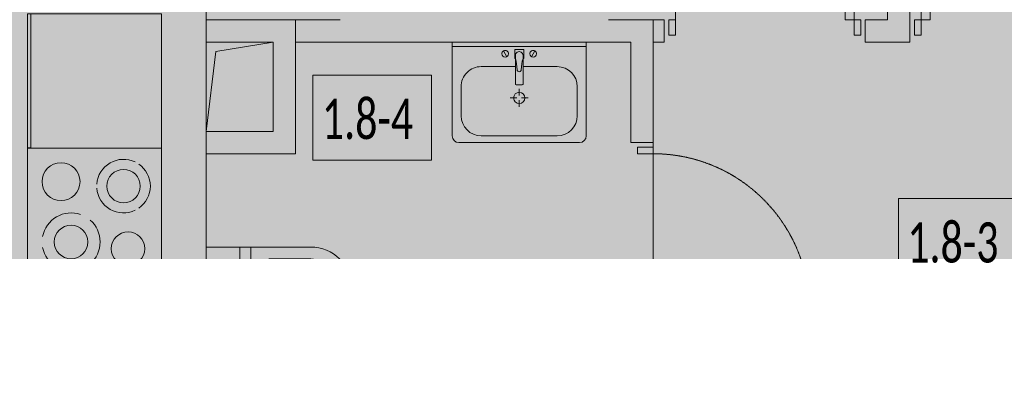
# Model space of a CAD drawing. Header units: millimetres. Extents: x -76220005 to 7466349, y -86687 to 22351.
# Tile 249 of 256: x 63243 to 67650, y -25495 to -23854. Entities that reach past the tile are written whole.
import ezdxf
from ezdxf import colors
from ezdxf.entities.mleader import LeaderData, LeaderLine
from ezdxf.math import Vec2, Vec3

# ---------------------------------------------------------------- set-up
doc = ezdxf.new("R2010")
doc.units = ezdxf.units.MM
doc.linetypes.add('-D1-02х01', pattern=[3, 2, -1])
doc.linetypes.add('-D1-03x03', pattern=[6, 3, -3])
for name, color, linetype, lineweight in [('_0', 7, 'Continuous', 13), ('A-000-MH_MASS', 7, '-D1-03x03', 5), ('A-010-A_ROOM', 7, 'Continuous', 18), ('A-200-M_WALL', 7, 'Continuous', 5), ('A-200-M_WALL_INT', 7, 'Continuous', 5), ('A-200-M_WALL_PAT', 7, 'Continuous', 5), ('A-230-M_FLOOR', 7, 'Continuous', 5), ('A-325-M_DOOR', 7, 'Continuous', 5), ('A-700-M_FFE', 7, 'Continuous', 5), ('E-610-M_EPS', 7, 'Continuous', 5), ('M-520-M_DRAINAGE_FW', 7, 'Continuous', 5), ('M-567-M_MECH_EQP', 7, 'Continuous', 5), ('Z-060-M_DETAIL', 7, 'Continuous', 5), ('Марки дверей', 7, 'Continuous', 9)]:
    doc.layers.add(name, color=color, linetype=linetype, lineweight=lineweight)
doc.styles.add('Calibri Light_2', font='Calibri light.ttf', dxfattribs={"width": 0.7, "height": 250})
doc.styles.add('fl_iso paper', font='isocpeur.ttf', dxfattribs={"width": 0.8, "oblique": 10})

# ---------------------------------------------------------------- blocks, each defined once
blk = doc.blocks.new('_DOT')
at = {"color": 0, "linetype": 'ByBlock'}
blk.add_line((-0.5, 0), (-1, 0), dxfattribs=at)
at = {"color": 0, "linetype": 'ByBlock', "const_width": 0.5}
blk.add_lwpolyline([(-0.25, 0, 1), (0.25, 0, 1)], format="xyb", close=True, dxfattribs=at)
blk = doc.blocks.new('A_MEQ_OpeningShaft-Rectangular - ВК-6586858-50_AS_Plan_10')
at = {"layer": 'Z-060-M_DETAIL', "linetype": '-D1-03x03'}
blk.add_hatch(color=256, dxfattribs=at).paths.add_polyline_path([(0, -400), (42.9, -42.9), (300, 0), (0, 0), (0, -364.6)])
at = {"layer": 'A-000-MH_MASS'}
for p, q in [((300, 0), (0, 0)), ((0, 0), (0, -400)), ((300, -400), (300, 0)), ((0, -400), (300, -400))]:
    blk.add_line(p, q, dxfattribs=at)
at = {"layer": 'Z-060-M_DETAIL'}
for p, q in [((300, 0), (0, 0)), ((0, 0), (0, -400)), ((0, -400), (42.9, -42.9)), ((42.9, -42.9), (300, 0)), ((300, 0), (300, -400)), ((0, -400), (300, -400))]:
    blk.add_line(p, q, dxfattribs=at)
blk = doc.blocks.new('A_DOR_Door - INT_3_Single_800Wx2100H-7223319-50_AS_Plan_10')
at = {"layer": 'A-325-M_DOOR'}
for p, q in [((-380, 20), (-350, 20)), ((-380, -50), (-380, 20)), ((-350, 20), (-350, -50)), ((350, -50), (350, 20)), ((350, 20), (380, 20)), ((380, 20), (380, -50)), ((-350, -50), (-380, -50)), ((-350, -50), (-350, -750)), ((-310, -50), (-350, -50)), ((-350, -50), (-350, -750)), ((-310, -750), (-310, -50)), ((380, -50), (350, -50)), ((-350, -750), (-310, -750))]:
    blk.add_line(p, q, dxfattribs=at)
at = {"layer": 'A-325-M_DOOR', "linetype": '-D1-02х01'}
blk.add_arc((-350, -50), 700, 270, 0, dxfattribs=at)
blk = doc.blocks.new('A_DOR_Door - INT_3_Single_900Wx2100H-7223139-50_AS_Plan_10')
at = {"layer": 'A-325-M_DOOR'}
for p, q in [((-430, 20), (-400, 20)), ((-430, -50), (-430, 20)), ((-400, 20), (-400, -50)), ((400, -50), (400, 20)), ((400, 20), (430, 20)), ((430, 20), (430, -50)), ((-400, -50), (-430, -50)), ((-400, -50), (-400, -850)), ((-360, -50), (-400, -50)), ((-400, -50), (-400, -850)), ((-360, -850), (-360, -50)), ((430, -50), (400, -50)), ((-400, -850), (-360, -850))]:
    blk.add_line(p, q, dxfattribs=at)
at = {"layer": 'A-325-M_DOOR', "linetype": '-D1-02х01'}
blk.add_arc((-400, -50), 800, 270, 0, dxfattribs=at)
blk = doc.blocks.new('A_DOR_Door - INT_3_Single_900Wx2100H-8401305-50_AS_Plan_10')
at = {"layer": 'A-325-M_DOOR'}
for p, q in [((-400, 50), (-400, 850)), ((-400, 850), (-360, 850)), ((-400, 50), (-400, 850)), ((-360, 850), (-360, 50)), ((-430, 50), (-430, -20)), ((-400, 50), (-430, 50)), ((-360, 50), (-400, 50)), ((-400, -20), (-400, 50)), ((430, 50), (400, 50)), ((400, 50), (400, -20)), ((430, -20), (430, 50)), ((-430, -20), (-400, -20)), ((400, -20), (430, -20))]:
    blk.add_line(p, q, dxfattribs=at)
at = {"layer": 'A-325-M_DOOR', "linetype": '-D1-02х01'}
blk.add_arc((-400, 50), 800, 360, 90, dxfattribs=at)
blk = doc.blocks.new('MR_Варочная поверхность - Варочная поверхность-V57-50_AS_Plan_10')
at = {"layer": 'E-610-M_EPS'}
for p, q in [((-300, 600), (300, 600)), ((300, 600), (300, 0)), ((300, 0), (-300, 0))]:
    blk.add_line(p, q, dxfattribs=at)
for centre, radius, start, end in [((-120, 405), 130, 101.0875, 198.9125), ((-120, 405), 130, 341.0875, 78.9125), ((150, 450), 85, 0, 180), ((-120, 405), 75, 360, 180), ((150, 450), 85, 180, 0), ((-120, 405), 75, 180, 360), ((-120, 405), 130, 221.0875, 318.9125), ((130, 170.1), 120, 94.4109, 205.5919), ((130, 170.1), 120, 334.3847, 85.5833), ((-150, 150), 75, 0, 180), ((130, 170.1), 75, 360, 180), ((-150, 150), 75, 180, 0), ((130, 170.1), 75, 180, 360), ((130, 169.9), 119.9, 214.3975, 325.4823)]:
    blk.add_arc(centre, radius, start, end, dxfattribs=at)
blk = doc.blocks.new('MR_Тумба-Умывальник с зеркалом - Тумба-умывальник_600-2492841-50_AS_Plan_10')
at = {"layer": 'M-520-M_DRAINAGE_FW'}
for p, q in [((-270, 450), (270, 450)), ((-300, 0), (-300, 420)), ((-170, 420), (170, 420)), ((300, 420), (300, 0)), ((-260, 200), (-260, 330)), ((260, 330), (260, 200)), ((0, 290), (0, 260)), ((-10, 250), (-40, 250)), ((0, 210), (0, 240)), ((40, 250), (10, 250)), ((-17, 73.1), (-17, 187.9)), ((-14, 190.9), (14, 190.9)), ((17, 187.9), (17, 73.1)), ((-17, 110), (-170, 110)), ((170, 110), (17, 110)), ((-69.7, 39.8), (-55.6, 66.3)), ((-20, 73.1), (-17, 73.1)), ((-20, 33.1), (-20, 73.1)), ((-17, 60), (-17, 73.1)), ((17, 73.1), (17, 60)), ((17, 73.1), (20, 73.1)), ((20, 73.1), (20, 33.1)), ((69.7, 39.8), (55.6, 66.3)), ((-300, 20), (300, 20)), ((20, 33.1), (-20, 33.1))]:
    blk.add_line(p, q, dxfattribs=at)
for centre, radius, start, end in [((-270, 420), 30, 90, 180), ((270, 420), 30, 0, 90), ((-170, 330), 90, 90, 180), ((170, 330), 90, 0, 90), ((0, 250), 25, 360, 180), ((0, 250), 25, 180, 360), ((-170, 200), 90, 180, 270), ((-14, 187.9), 3, 90, 180), ((-14, 187.9), 3, 105, 165), ((14, 187.9), 3, 0, 90), ((14, 187.9), 3, 15, 75), ((170, 200), 90, 270, 0), ((0, 124.1), 9.19, 0, 180), ((-217.6, 129.9), 208.5, 344.1823, 358.4054), ((217.6, 129.9), 208.5, 181.5946, 195.8177), ((-62.7, 53.1), 15, 0, 180), ((-62.7, 53.1), 15, 180, 0), ((0, 60), 17, 180, 0), ((62.7, 53.1), 15, 0, 180), ((62.7, 53.1), 15, 180, 0)]:
    blk.add_arc(centre, radius, start, end, dxfattribs=at)
blk = doc.blocks.new('MR_Унитаз напольный - Санузел с ванной-3100252-50_AS_Plan_10')
at = {"layer": 'M-520-M_DRAINAGE_FW'}
for p, q in [((-182.5, 0), (-182.5, 267.5)), ((-130, 267.5), (-130, 90)), ((130, 90), (130, 267.5)), ((182.5, 267.5), (182.5, 0)), ((-50, 150), (-50, 100)), ((-50, 135), (50, 135)), ((50, 100), (50, 150)), ((-90, 50), (90, 50)), ((182.5, 0), (-182.5, 0)), ((-182.5, -50), (-182.5, 0)), ((-182.5, 0), (182.5, 0)), ((182.5, 0), (182.5, -50)), ((-182.5, -50), (182.5, -50)), ((-182.5, -200), (-182.5, -50)), ((182.5, -50), (-182.5, -50)), ((182.5, -50), (182.5, -200)), ((182.5, -200), (-182.5, -200))]:
    blk.add_line(p, q, dxfattribs=at)
for centre, radius, start, end in [((0, 267.5), 182.5, 0, 180), ((0, 267.5), 130, 360, 180), ((0, 150), 50, 360, 180), ((-90, 90), 40, 180, 270), ((90, 90), 40, 270, 360), ((0, -125), 20, 360, 180), ((0, -125), 20, 180, 360)]:
    blk.add_arc(centre, radius, start, end, dxfattribs=at)
blk = doc.blocks.new('MR_Кухонный шкаф_Нижний - Кухня-2480154-50_AS_Plan_10')
at = {"layer": 'A-700-M_FFE'}
for p, q in [((0, 600), (600, 600)), ((0, 585), (0, 600)), ((600, 585), (0, 585)), ((0, 585), (600, 585)), ((600, 600), (600, 585)), ((600, 585), (600, 0)), ((600, 0), (0, 0))]:
    blk.add_line(p, q, dxfattribs=at)
blk = doc.blocks.new('MR_Доборный кухонный элемент - Доборный элемент-2465071-50_AS_Plan_10')
at = {"layer": 'A-700-M_FFE'}
for p, q in [((600, 0), (0, 0)), ((0, 0), (0, -585)), ((600, -585), (0, -585)), ((0, -585), (0, -600)), ((0, -585), (600, -585)), ((0, -600), (600, -600)), ((600, -600), (600, -585))]:
    blk.add_line(p, q, dxfattribs=at)
blk = doc.blocks.new('A_DOR_Door - INT_2_Single_50_1050Wx2200H_Вход в квартиру-7722469-50_AS_Plan_10')
at = {"layer": 'A-325-M_DOOR'}
for p, q in [((-525, -49), (-525, -43)), ((-523, -43), (-523, -49)), ((-522, -40), (-488, -40)), ((-488, -42), (-522, -42)), ((-487, -51), (-487, -43)), ((-485, -43), (-485, -51)), ((485, -51), (485, -43)), ((487, -43), (487, -51)), ((488, -40), (522, -40)), ((522, -42), (488, -42)), ((523, -49), (523, -43)), ((525, -43), (525, -49)), ((-523, -49), (-525, -49)), ((-506.2, -91), (-506.2, -55)), ((-504.2, -55), (-504.2, -91)), ((-503.2, -52), (-488, -52)), ((-488, -54), (-503.2, -54)), ((488, -52), (503.2, -52)), ((503.2, -54), (488, -54)), ((504.2, -91), (504.2, -55)), ((506.2, -55), (506.2, -91)), ((525, -49), (523, -49)), ((-565, -100), (-563, -100)), ((-565, -107), (-565, -100)), ((-563, -100), (-563, -107)), ((-562, -108), (-522.2, -108)), ((-522.2, -110), (-562, -110)), ((-521.2, -107), (-521.2, -95)), ((-519.2, -95), (-519.2, -107)), ((-518.2, -92), (-507.2, -92)), ((-507.2, -94), (-518.2, -94)), ((-500, -100), (-500, -1100)), ((-490, -100), (-500, -100)), ((-500, -100), (-500, -190)), ((-490, -115), (-490, -100)), ((-464, -115), (-490, -115)), ((-464, -190), (-464, -115)), ((507.2, -92), (518.2, -92)), ((518.2, -94), (507.2, -94)), ((519.2, -107), (519.2, -95)), ((521.2, -95), (521.2, -107)), ((522.2, -108), (562, -108)), ((562, -110), (522.2, -110)), ((563, -100), (565, -100)), ((563, -107), (563, -100)), ((565, -100), (565, -107)), ((-500, -190), (-500, -1010)), ((-464, -1010), (-464, -190)), ((-500, -1010), (-500, -1100)), ((-464, -1085), (-464, -1010)), ((-500, -1100), (-490, -1100)), ((-490, -1100), (-490, -1085)), ((-490, -1085), (-464, -1085))]:
    blk.add_line(p, q, dxfattribs=at)
for centre, radius, start, end in [((-522, -43), 3, 90, 180), ((-522, -43), 3, 90, 180), ((-522, -43), 1, 90, 180), ((-522, -43), 1, 90, 180), ((-488, -43), 3, 0, 90), ((-488, -43), 3, 360, 90), ((-488, -43), 1, 0, 90), ((-488, -43), 1, 0, 90), ((488, -43), 3, 90, 180), ((488, -43), 3, 90, 180), ((488, -43), 1, 90, 180), ((488, -43), 1, 90, 180), ((522, -43), 3, 0, 90), ((522, -43), 3, 0, 90), ((522, -43), 1, 0, 90), ((522, -43), 1, 0, 90), ((-503.2, -55), 3, 90, 180), ((-503.2, -55), 3, 90, 180), ((-503.2, -55), 1, 90, 180), ((-503.2, -55), 1, 90, 180), ((-488, -51), 3, 270, 0), ((-488, -51), 1, 270, 360), ((-488, -51), 1, 270, 0), ((-488, -51), 3, 270, 360), ((488, -51), 3, 180, 270), ((488, -51), 3, 180, 270), ((488, -51), 1, 180, 270), ((488, -51), 1, 180, 270), ((503.2, -55), 3, 360, 90), ((503.2, -55), 3, 0, 90), ((503.2, -55), 1, 0, 90), ((503.2, -55), 1, 0, 90), ((-562, -107), 3, 180, 270), ((-562, -107), 3, 180, 270), ((-562, -107), 1, 180, 270), ((-562, -107), 1, 180, 270), ((-522.2, -107), 3, 270, 0), ((-522.2, -107), 1, 270, 360), ((-522.2, -107), 1, 270, 0), ((-522.2, -107), 3, 270, 360), ((-518.2, -95), 3, 90, 180), ((-518.2, -95), 3, 90, 180), ((-518.2, -95), 1, 90, 180), ((-518.2, -95), 1, 90, 180), ((-507.2, -91), 3, 270, 0), ((-507.2, -91), 1, 270, 0), ((-507.2, -91), 1, 270, 0), ((-507.2, -91), 3, 270, 360), ((507.2, -91), 3, 180, 270), ((507.2, -91), 3, 180, 270), ((507.2, -91), 1, 180, 270), ((507.2, -91), 1, 180, 270), ((518.2, -95), 3, 0, 90), ((518.2, -95), 3, 0, 90), ((518.2, -95), 1, 0, 90), ((518.2, -95), 1, 0, 90), ((522.2, -107), 3, 180, 270), ((522.2, -107), 3, 180, 270), ((522.2, -107), 1, 180, 270), ((522.2, -107), 1, 180, 270), ((562, -107), 3, 270, 0), ((562, -107), 1, 270, 360), ((562, -107), 3, 270, 0), ((562, -107), 1, 270, 0)]:
    blk.add_arc(centre, radius, start, end, dxfattribs=at)
at = {"layer": 'A-325-M_DOOR', "linetype": '-D1-02х01'}
blk.add_arc((-500, -100), 1000, 270, 0, dxfattribs=at)

msp = doc.modelspace()

# ---------------------------------------------------------------- hatches: boundary and pattern name
at = {"layer": '_0', "transparency": 33554534}
h = msp.add_hatch(color=252, dxfattribs=at)
h.dxf.hatch_style = 1
h.paths.add_polyline_path([(17837.9, -49734.4), (25204.6, -19284.4), (73878, -19284.4), (73878, -49734.4)])
h.paths.add_polyline_path([(28728, -40979.4), (28728, -37429.4), (30528, -37429.4), (30528, -30029.4), (28477.6, -30029.4), (28478, -28029.4), (29978, -28029.4), (29978, -27479.4), (32178, -27479.4), (32178, -28029.4), (44478, -28029.4), (44478, -27929.4), (45278, -27929.4), (45278, -27379.4), (47528, -27379.4), (47528, -27929.4), (53578, -27929.4), (53578, -27379.4), (55478, -27379.4), (55478, -27929.4), (64478, -27929.4), (64478, -26229.4), (67788, -26229.4), (67788, -28219.4), (66578, -28219.4), (66578, -30029.4), (62978, -30029.4), (62078, -30029.4), (58678, -30029.4), (58678, -38979.4), (61728, -38979.4), (62978, -38979.4), (66878, -38979.4), (66878, -41429.4), (64488, -41429.4), (64488, -41079.4), (59948, -41079.4), (59948, -41629.4), (57898, -41629.4), (57898, -41079.4), (47038, -41079.4), (47038, -41629.4), (44088, -41629.4), (44088, -40979.4)], flags=16)
at = {"layer": 'A-200-M_WALL_PAT'}
h = msp.add_hatch(dxfattribs=at)
h.set_pattern_fill('FP_2', color=256, style=0, pattern_type=2)
h.set_pattern_definition([(45, (36177.98, -48979.44), (-75.43415, 75.43415), [106.68, -17.78, 3.556, -17.78]), (45, (36177.98, -48904.05), (-75.43415, 75.43415), []), (50, (36177.98, -48979.44), (127.52922, -11.15758), [13.335, -146.685]), (355, (36177.98, -48979.44), (-24.66966, 133.74002), [10.668, -117.348]), (100.451, (36188.6, -48980.37), (102.85973, 122.58178), [11.333, -124.663]), (46.184, (36177.98, -48943.88), (189.75516, -29.43036), [20.002, -220.027]), (96.636, (36193.79, -48946.33), (166.1822, 173.1996), [17, -186.995]), (351.184, (36177.98, -48943.88), (166.1839, 173.1976), [16.002, -176.022]), (21, (36195.76, -48952.77), (106.13027, -71.58603), [13.335, -146.685]), (326, (36195.76, -48952.77), (43.26188, 128.93175), [10.668, -117.348]), (71.451, (36204.6, -48958.73), (149.39198, 57.34505), [11.333, -124.663]), (37.5, (36177.975, -48979.436), (2.16223, 59.18836), [3.353, -112.573, 3.353, -115.773, -117.792]), (37.5, (36177.975, -48979.436), (2.16223, 59.18836), [-235.052, 3.353, -114.44]), (7.5, (36177.975, -48979.436), (46.77386, 70.12615), [3.353, -64.567, 3.353, -109.906, -44.894]), (7.5, (36177.975, -48979.436), (46.77386, 70.12615), [-181.178, 3.353, -41.542]), (327.5, (36138.326, -48979.436), (94.91367, -4.010093), [3.353, -41.097, 3.353, -135.331, -184.023]), (327.5, (36138.326, -48979.436), (94.91367, -4.010093), [-183.134, 3.353, -180.67]), (317.5, (36120.55, -48979.44), (103.69057, 17.79882), [3.353, -54.432, 3.353, -88.748, -130.683]), (317.5, (36120.55, -48979.44), (103.69057, 17.79882), [-149.885, 3.353, -127.33])])
h.paths.add_polyline_path([(64078, -27929.4), (64078, -19879.4), (63878, -19879.4), (63878, -27929.4)])

# ---------------------------------------------------------------- linework, layer by layer
at = {"layer": 'A-010-A_ROOM', "lineweight": 5, "flags": 128}
for points in [[(64555.7, -24102.5), (65086.7, -24102.5), (65086.7, -24483.5), (64555.7, -24483.5)], [(67176.1, -24655.2), (67707.1, -24655.2), (67707.1, -25036.2), (67176.1, -25036.2)]]:
    msp.add_lwpolyline(points, close=True, dxfattribs=at)
at = {"layer": 'A-200-M_WALL', "lineweight": 9}
for p, q in [((64078, -23854.4), (64078, -23280.8)), ((64478, -23854.4), (64078, -23854.4)), ((64478, -24454.4), (64478, -23854.4)), ((64078, -24871.9), (64078, -24454.4)), ((64078, -24454.4), (64478, -24454.4)), ((64078, -25529.4), (64078, -25236.9))]:
    msp.add_line(p, q, dxfattribs=at)
at = {"layer": 'A-200-M_WALL'}
for p, q in [((64078, -23954.4), (64078, -23854.4)), ((64078, -24454.4), (64078, -24354.4))]:
    msp.add_line(p, q, dxfattribs=at)
at = {"layer": 'A-200-M_WALL_INT'}
for p, q in [((67128, -23854.4), (67128, -19879.4)), ((67228, -19879.4), (67228, -23954.4)), ((64478, -23854.4), (64678, -23854.4)), ((65878, -23854.4), (66128, -23854.4)), ((66078, -23854.4), (66078, -24404.4)), ((66128, -23854.4), (66128, -23954.4)), ((67028, -23854.4), (67128, -23854.4)), ((67028, -23954.4), (67028, -23854.4)), ((65978, -23954.4), (64478, -23954.4)), ((65978, -24404.4), (65978, -23954.4)), ((66128, -23954.4), (66078, -23954.4)), ((67228, -23954.4), (67028, -23954.4)), ((66078, -24404.4), (65978, -24404.4)), ((65978, -26229.4), (65978, -25204.4)), ((65978, -25204.4), (66078, -25204.4)), ((66078, -25204.4), (66078, -26229.4))]:
    msp.add_line(p, q, dxfattribs=at)
at = {"layer": 'A-230-M_FLOOR'}
for p, q in [((66078, -24404.4), (66078, -24424.4)), ((66078, -24454.4), (66078, -25114.4)), ((66078, -25184.4), (66078, -25204.4))]:
    msp.add_line(p, q, dxfattribs=at)

# ---------------------------------------------------------------- block references
at = {"layer": 'A-325-M_DOOR', "color": 8, "true_color": 0x7f7f7f}
for name, p, rotation in [('A_DOR_Door - INT_3_Single_900Wx2100H-7223139-50_AS_Plan_10', (66578, -23904.4), 180), ('A_DOR_Door - INT_3_Single_800Wx2100H-7223319-50_AS_Plan_10', (66028, -24804.4), 90), ('A_DOR_Door - INT_2_Single_50_1050Wx2200H_Вход в квартиру-7722469-50_AS_Plan_10', (66933, -26329.4), 180)]:
    msp.add_blockref(name, p, dxfattribs=dict(at, rotation=rotation))
msp.add_blockref('A_DOR_Door - INT_3_Single_900Wx2100H-8401305-50_AS_Plan_10', (67678, -23904.4), dxfattribs=at)
at = {"layer": 'A-700-M_FFE'}
for name, p, rotation in [('MR_Доборный кухонный элемент - Доборный элемент-2465071-50_AS_Plan_10', (63878, -23828.6), 269.9999999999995), ('MR_Кухонный шкаф_Нижний - Кухня-2480154-50_AS_Plan_10', (63878, -25629.4), 90.00000000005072)]:
    msp.add_blockref(name, p, dxfattribs=dict(at, rotation=rotation))
at = {"layer": 'E-610-M_EPS', "rotation": 90.0000000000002}
msp.add_blockref('MR_Варочная поверхность - Варочная поверхность-V57-50_AS_Plan_10', (63878, -24729.4), dxfattribs=at)
at = {"layer": 'M-520-M_DRAINAGE_FW'}
for name, p, rotation in [('MR_Тумба-Умывальник с зеркалом - Тумба-умывальник_600-2492841-50_AS_Plan_10', (65478.9, -23954.4), 179.9995704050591), ('MR_Унитаз напольный - Санузел с ванной-3100252-50_AS_Plan_10', (64278, -25054.4), 270)]:
    msp.add_blockref(name, p, dxfattribs=dict(at, rotation=rotation))
at = {"layer": 'M-567-M_MECH_EQP'}
msp.add_blockref('A_MEQ_OpeningShaft-Rectangular - ВК-6586858-50_AS_Plan_10', (64078, -23954.4), dxfattribs=at)

# ---------------------------------------------------------------- texts
at = {"layer": 'A-010-A_ROOM', "lineweight": 5, "char_height": 180, "width": 577.215, "attachment_point": 1, "style": 'Calibri Light_2'}
for s, insert in [('1.8-4 ', (64595.6, -24208.7)), ('1.8-3 ', (67215.9, -24761.4))]:
    msp.add_mtext(s, dxfattribs=dict(at, insert=insert))

# ---------------------------------------------------------------- next in the draw order: leaders
at = {"layer": 'Марки дверей', "lineweight": -2, "transparency": 33554687}
ml = msp.add_multileader_mtext('Standard', dxfattribs=at)
ml.set_content('\\pxsm1,ql;ГКЛ обшивка толщиной 75 мм \\Pвысотой 2500 мм', color=256, style='fl_iso paper')
ml.set_leader_properties(lineweight=5)
ml.set_arrow_properties(name='DOT')
ml.build(insert=Vec2(0, 0))
ml.multileader.update_dxf_attribs({"has_dogleg": 0, "text_left_attachment_type": 6, "text_right_attachment_type": 6, "dogleg_length": 0.75, "arrow_head_size": 60, "scale": 40})
ctx = ml.context
ctx.base_point, ctx.scale, ctx.char_height, ctx.arrow_head_size, ctx.landing_gap_size, ctx.plane_origin = Vec3(42395.5, -25350), 40, 250, 60, 80, Vec3(44407.6, -18170.1)
ctx.left_attachment, ctx.right_attachment = 6, 6
notes = []
notes.append((ctx, [(0, (1, 1, 0), (46464.5, -25350), (-1, 0), 30, [(0, [(47193, -28229.4)], 0, [])])]))
ctx.mtext.insert, ctx.mtext.width, ctx.mtext.defined_height, ctx.mtext.line_spacing_factor, ctx.mtext.flow_direction = Vec3(42475.5, -25050), 4067.72, 979.1, 0.7, 5
ctx.mtext.has_bg_fill, ctx.mtext.bg_color, ctx.mtext.bg_scale_factor, ctx.mtext.bg_transparency, ctx.mtext.use_window_bg_color = 1, -1027028792, 1.5, 0, 1
for ctx, leaders in notes:
    for number, flags, end, landing, length, lines in leaders:
        leader = LeaderData()
        leader.index, (leader.has_last_leader_line, leader.has_dogleg_vector, leader.attachment_direction) = number, flags
        leader.last_leader_point, leader.dogleg_vector, leader.dogleg_length = Vec3(end), Vec3(landing), length
        for number, points, colour, breaks in lines:
            line = LeaderLine()
            line.index, line.vertices, line.color, line.breaks = number, Vec3.list(points), colors.encode_raw_color(colour), breaks
            leader.lines.append(line)
        ctx.leaders.append(leader)

# ---------------------------------------------------------------- next in the draw order: leaders
ml = msp.add_multileader_mtext('Standard', dxfattribs=at)
ml.set_content('\\pxsm1,ql;ГКЛ обшивка толщиной 75 мм \\Pвысотой 2500 мм', color=256, style='fl_iso paper')
ml.set_leader_properties(lineweight=5)
ml.set_arrow_properties(name='DOT')
ml.build(insert=Vec2(0, 0))
ml.multileader.update_dxf_attribs({"has_dogleg": 0, "text_left_attachment_type": 6, "text_right_attachment_type": 6, "dogleg_length": 0.75, "arrow_head_size": 60, "scale": 40})
ctx = ml.context
ctx.base_point, ctx.scale, ctx.char_height, ctx.arrow_head_size, ctx.landing_gap_size, ctx.plane_origin = Vec3(57861.3, -25350), 40, 250, 60, 80, Vec3(59873.4, -18170.1)
ctx.left_attachment, ctx.right_attachment = 6, 6
notes = []
notes.append((ctx, [(1, (1, 1, 0), (57831.3, -25350), (1, 0), 30, [(0, [(55180.2, -28229.4)], 0, [])])]))
ctx.mtext.insert, ctx.mtext.width, ctx.mtext.defined_height, ctx.mtext.line_spacing_factor, ctx.mtext.flow_direction = Vec3(57941.3, -25050), 4067.72, 979.1, 0.7, 5
ctx.mtext.has_bg_fill, ctx.mtext.bg_color, ctx.mtext.bg_scale_factor, ctx.mtext.bg_transparency, ctx.mtext.use_window_bg_color = 1, -1027028792, 1.5, 0, 1
for ctx, leaders in notes:
    for number, flags, end, landing, length, lines in leaders:
        leader = LeaderData()
        leader.index, (leader.has_last_leader_line, leader.has_dogleg_vector, leader.attachment_direction) = number, flags
        leader.last_leader_point, leader.dogleg_vector, leader.dogleg_length = Vec3(end), Vec3(landing), length
        for number, points, colour, breaks in lines:
            line = LeaderLine()
            line.index, line.vertices, line.color, line.breaks = number, Vec3.list(points), colors.encode_raw_color(colour), breaks
            leader.lines.append(line)
        ctx.leaders.append(leader)

# ---------------------------------------------------------------- next in the draw order: leaders
ml = msp.add_multileader_mtext('Standard', dxfattribs=at)
ml.set_content('\\pxsm1,ql;ГКЛ обшивка толщиной 75 мм \\Pвысотой до перекрытия', color=256, style='fl_iso paper')
ml.set_leader_properties(lineweight=5)
ml.set_arrow_properties(name='DOT')
ml.build(insert=Vec2(0, 0))
ml.multileader.update_dxf_attribs({"has_dogleg": 0, "text_left_attachment_type": 6, "text_right_attachment_type": 6, "dogleg_length": 0.75, "arrow_head_size": 60, "scale": 40})
ctx = ml.context
ctx.base_point, ctx.scale, ctx.char_height, ctx.arrow_head_size, ctx.landing_gap_size, ctx.plane_origin = Vec3(32707.6, -25559.2), 40, 250, 60, 80, Vec3(34719.7, -18379.3)
ctx.left_attachment, ctx.right_attachment = 6, 6
notes = []
notes.append((ctx, [(1, (1, 1, 0), (32677.6, -25559.2), (1, 0), 30, [(0, [(31788.2, -28154.4)], 0, [])])]))
ctx.mtext.insert, ctx.mtext.width, ctx.mtext.defined_height, ctx.mtext.line_spacing_factor, ctx.mtext.flow_direction = Vec3(32787.6, -25234.2), 4067.72, 979.1, 0.7, 5
ctx.mtext.has_bg_fill, ctx.mtext.bg_color, ctx.mtext.bg_scale_factor, ctx.mtext.bg_transparency, ctx.mtext.use_window_bg_color = 1, -1027028792, 1.5, 0, 1
for ctx, leaders in notes:
    for number, flags, end, landing, length, lines in leaders:
        leader = LeaderData()
        leader.index, (leader.has_last_leader_line, leader.has_dogleg_vector, leader.attachment_direction) = number, flags
        leader.last_leader_point, leader.dogleg_vector, leader.dogleg_length = Vec3(end), Vec3(landing), length
        for number, points, colour, breaks in lines:
            line = LeaderLine()
            line.index, line.vertices, line.color, line.breaks = number, Vec3.list(points), colors.encode_raw_color(colour), breaks
            leader.lines.append(line)
        ctx.leaders.append(leader)

doc.saveas('drawing.dxf')
